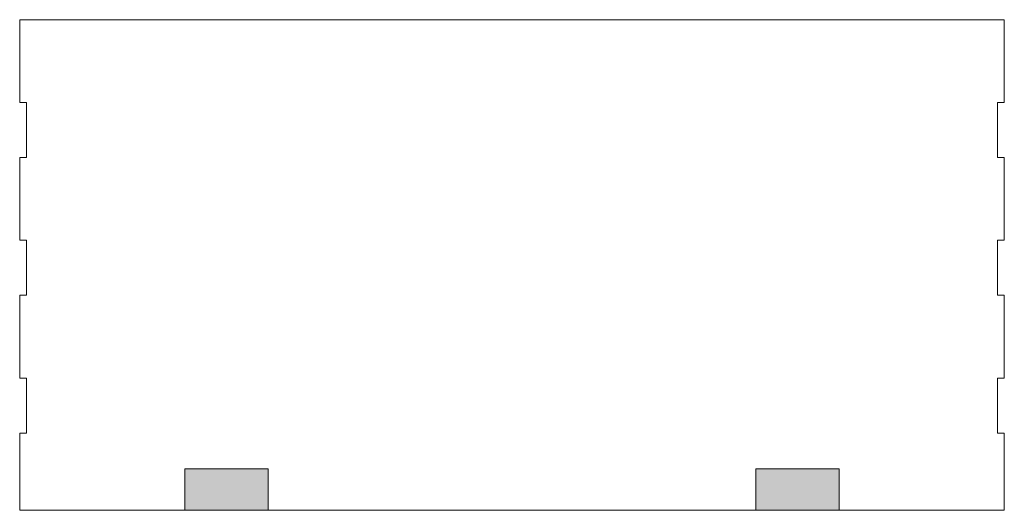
# Model space of a CAD drawing. Header units: inches. Extents: x 0 to 17.9, y 0 to 8.9.
import ezdxf

# ---------------------------------------------------------------- set-up
doc = ezdxf.new("R2010")
doc.units = ezdxf.units.IN
doc.header["$MEASUREMENT"] = 0

msp = doc.modelspace()

# ---------------------------------------------------------------- hatches: boundary and pattern name
h = msp.add_hatch(color=256)
h.dxf.hatch_style = 1
h.set_gradient(color2=(0, 0, 0), tint=1)
h.paths.add_polyline_path([(3, 0.75), (3, 0), (4.51, 0), (4.51, 0.75)])
h = msp.add_hatch(color=256)
h.dxf.hatch_style = 1
h.set_gradient(color2=(0, 0, 0), tint=1)
h.paths.add_polyline_path([(13.365, 0.75), (13.365, 0), (14.875, 0), (14.875, 0.75)])

# ---------------------------------------------------------------- linework, layer by layer
at = {"color": 1, "linetype": 'Continuous', "lineweight": 0}
for p, q in [((0, 8.9), (0, 7.4)), ((17.875, 8.9), (0, 8.9)), ((17.875, 7.4), (17.875, 8.9)), ((0, 7.4), (0.125, 7.4)), ((0.125, 7.4), (0.125, 6.4)), ((17.75, 7.4), (17.875, 7.4)), ((17.75, 6.4), (17.75, 7.4)), ((0, 6.4), (0, 4.9)), ((0.125, 6.4), (0, 6.4)), ((17.875, 6.4), (17.75, 6.4)), ((17.875, 4.9), (17.875, 6.4)), ((0, 4.9), (0.125, 4.9)), ((0.125, 4.9), (0.125, 3.9)), ((17.75, 4.9), (17.875, 4.9)), ((17.75, 3.9), (17.75, 4.9)), ((0, 3.9), (0, 2.4)), ((0.125, 3.9), (0, 3.9)), ((17.875, 3.9), (17.75, 3.9)), ((17.875, 2.4), (17.875, 3.9)), ((0, 2.4), (0.125, 2.4)), ((0.125, 2.4), (0.125, 1.4)), ((17.75, 2.4), (17.875, 2.4)), ((17.75, 1.4), (17.75, 2.4)), ((0.125, 1.4), (0, 1.4)), ((0, 1.4), (0, 0)), ((17.875, 1.4), (17.75, 1.4)), ((17.875, 0), (17.875, 1.4)), ((0, 0), (17.875, 0))]:
    msp.add_line(p, q, dxfattribs=at)
at = {"color": 18, "linetype": 'Continuous', "lineweight": 0, "true_color": 0x000000}
for p, q in [((4.51, 0.75), (3, 0.75)), ((3, 0.75), (3, 0)), ((4.51, 0), (4.51, 0.75)), ((14.875, 0.75), (13.365, 0.75)), ((13.365, 0.75), (13.365, 0)), ((14.875, 0), (14.875, 0.75))]:
    msp.add_line(p, q, dxfattribs=at)

doc.saveas('drawing.dxf')
